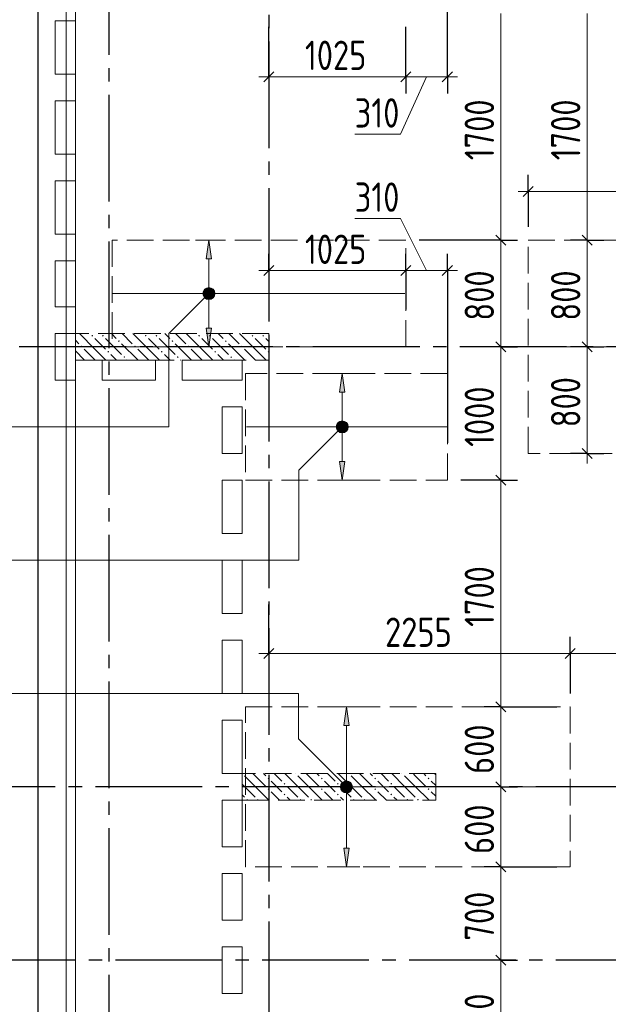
# Model space of a CAD drawing. Header units: millimetres. Extents: x 0 to 43617, y 0 to 59400.
# Tile 7 of 29: x 7257 to 11667, y 24199 to 31584. Entities that reach past the tile are written whole.
import ezdxf

# ---------------------------------------------------------------- set-up
doc = ezdxf.new("R2010")
doc.units = ezdxf.units.MM
doc.linetypes.add('______2', pattern=[270, 200, -70])
doc.linetypes.add('______5', pattern=[1100, 800, -100, 100, -100])
for name, color, linetype, lineweight in [('Standard', 7, 'Continuous', 25), ('ДОП Верх по У', 7, 'Continuous', 25), ('ЖБ Пилон', 180, 'Continuous', 25), ('Оси', 40, '______5', 18), ('Позиционная метка номер позиции', 7, 'Continuous', 13), ('Примечания', 7, 'Continuous', 25)]:
    doc.layers.add(name, color=color, linetype=linetype, lineweight=lineweight)
doc.layers.add('ЖБ Перекрытие верхний уровень', color=7, linetype='Continuous', lineweight=25, true_color=0xe0e0ff)
doc.styles.add('GOST 2.304-81', font='txt')

msp = doc.modelspace()

# ---------------------------------------------------------------- hatches: boundary and pattern name
at = {"layer": 'ДОП Верх по У', "linetype": 'Continuous', "lineweight": 13, "transparency": 33554687}
for points in [[(8694.7, 29790), (8674.7, 29930), (8654.7, 29790)], [(8637.2, 29530), (8712.2, 29530), (8707, 29548.8)], [(8637.2, 29530), (8707, 29548.8), (8642.5, 29548.8)], [(8642.5, 29548.8), (8707, 29548.8), (8693.5, 29562.3)], [(8642.5, 29548.8), (8693.5, 29562.3), (8656, 29562.3)], [(8656, 29562.3), (8693.5, 29562.3), (8674.7, 29567.5)], [(8642.5, 29511.3), (8712.2, 29530), (8637.2, 29530)], [(8642.5, 29511.3), (8707, 29511.3), (8712.2, 29530)], [(8656, 29497.8), (8707, 29511.3), (8642.5, 29511.3)], [(8656, 29497.8), (8693.5, 29497.8), (8707, 29511.3)], [(8693.5, 29497.8), (8656, 29497.8), (8674.7, 29492.5)], [(9694, 28790), (9674, 28930), (9654, 28790)], [(9636.5, 28530), (9711.5, 28530), (9706.2, 28548.8)], [(9636.5, 28530), (9706.2, 28548.8), (9641.7, 28548.8)], [(9641.7, 28511.3), (9711.5, 28530), (9636.5, 28530)], [(9641.7, 28548.8), (9706.2, 28548.8), (9692.7, 28562.3)], [(9641.7, 28548.8), (9692.7, 28562.3), (9655.2, 28562.3)], [(9641.7, 28511.3), (9706.2, 28511.3), (9711.5, 28530)], [(9655.2, 28497.8), (9706.2, 28511.3), (9641.7, 28511.3)], [(9655.2, 28562.3), (9692.7, 28562.3), (9674, 28567.5)], [(9655.2, 28497.8), (9692.7, 28497.8), (9706.2, 28511.3)], [(9692.7, 28497.8), (9655.2, 28497.8), (9674, 28492.5)], [(9725, 26290), (9705, 26430), (9685, 26290)], [(9667.5, 25830), (9742.5, 25830), (9737.2, 25848.8)], [(9667.5, 25830), (9737.2, 25848.8), (9672.7, 25848.8)], [(9672.7, 25848.8), (9737.2, 25848.8), (9723.7, 25862.3)], [(9672.7, 25848.8), (9723.7, 25862.3), (9686.2, 25862.3)], [(9686.2, 25862.3), (9723.7, 25862.3), (9705, 25867.5)], [(9672.7, 25811.3), (9742.5, 25830), (9667.5, 25830)], [(9672.7, 25811.3), (9737.2, 25811.3), (9742.5, 25830)], [(9686.2, 25797.8), (9737.2, 25811.3), (9672.7, 25811.3)], [(9686.2, 25797.8), (9723.7, 25797.8), (9737.2, 25811.3)], [(9723.7, 25797.8), (9686.2, 25797.8), (9705, 25792.5)]]:
    msp.add_hatch(color=7, dxfattribs=at).paths.add_polyline_path(points)
for points in [[(8694.7, 29270), (8674.7, 29130), (8654.7, 29270)], [(9694, 28270), (9674, 28130), (9654, 28270)], [(9725, 25370), (9705, 25230), (9685, 25370)]]:
    msp.add_hatch(color=7, dxfattribs=at).paths.add_polyline_path(points, flags=16)
at = {"layer": 'ЖБ Пилон', "linetype": 'Continuous', "lineweight": 18, "transparency": 33554687}
for points in [[(7794.5, 29213.1), (7801, 29219.6), (7807.5, 29213.1), (7801, 29206.6)], [(7874.5, 29213.1), (7881, 29219.6), (7887.5, 29213.1), (7881, 29206.6)], [(7994.5, 29173.1), (8001, 29179.6), (8007.5, 29173.1), (8001, 29166.6)], [(8194.5, 29213.1), (8201, 29219.6), (8207.5, 29213.1), (8201, 29206.6)], [(8274.5, 29213.1), (8281, 29219.6), (8287.5, 29213.1), (8281, 29206.6)], [(8394.5, 29173.1), (8401, 29179.6), (8407.5, 29173.1), (8401, 29166.6)], [(8594.5, 29213.1), (8601, 29219.6), (8607.5, 29213.1), (8601, 29206.6)], [(8674.5, 29213.1), (8681, 29219.6), (8687.5, 29213.1), (8681, 29206.6)], [(8794.5, 29173.1), (8801, 29179.6), (8807.5, 29173.1), (8801, 29166.6)], [(8994.5, 29213.1), (9001, 29219.6), (9007.5, 29213.1), (9001, 29206.6)], [(9074.5, 29213.1), (9081, 29219.6), (9087.5, 29213.1), (9081, 29206.6)], [(7714.5, 29133.1), (7721, 29139.6), (7727.5, 29133.1), (7721, 29126.6)], [(7914.5, 29093.1), (7921, 29099.6), (7927.5, 29093.1), (7921, 29086.6)], [(8114.5, 29133.1), (8121, 29139.6), (8127.5, 29133.1), (8121, 29126.6)], [(8314.5, 29093.1), (8321, 29099.6), (8327.5, 29093.1), (8321, 29086.6)], [(8514.5, 29133.1), (8521, 29139.6), (8527.5, 29133.1), (8521, 29126.6)], [(8714.5, 29093.1), (8721, 29099.6), (8727.5, 29093.1), (8721, 29086.6)], [(8914.5, 29133.1), (8921, 29139.6), (8927.5, 29133.1), (8921, 29126.6)], [(9114.5, 29093.1), (9121, 29099.6), (9124, 29096.6), (9124, 29089.7), (9121, 29086.6)], [(8034.5, 29053.1), (8041, 29059.6), (8047.4, 29053.1), (8041, 29046.6)], [(8434.5, 29053.1), (8441, 29059.6), (8447.4, 29053.1), (8441, 29046.6)], [(8834.5, 29053.1), (8841, 29059.6), (8847.4, 29053.1), (8841, 29046.6)], [(8924.3, 25930), (8924, 25929.7), (8924, 25930)], [(9324.3, 25930), (9321, 25926.6), (9317.6, 25930)], [(9724.3, 25930), (9721, 25926.6), (9717.6, 25930)], [(10124.3, 25930), (10121, 25926.6), (10117.6, 25930)], [(9114.5, 25893.1), (9121, 25899.6), (9127.5, 25893.1), (9121, 25886.6)], [(9234.5, 25853.1), (9241, 25859.6), (9247.4, 25853.1), (9241, 25846.6)], [(9514.5, 25893.1), (9521, 25899.6), (9527.5, 25893.1), (9521, 25886.6)], [(9634.5, 25853.1), (9641, 25859.6), (9647.4, 25853.1), (9641, 25846.6)], [(9914.5, 25893.1), (9921, 25899.6), (9927.5, 25893.1), (9921, 25886.6)], [(10034.5, 25853.1), (10041, 25859.6), (10047.4, 25853.1), (10041, 25846.6)], [(10314.5, 25893.1), (10321, 25899.6), (10327.5, 25893.1), (10321, 25886.6)], [(9114.5, 25813.1), (9121, 25819.6), (9127.5, 25813.1), (9121, 25806.6)], [(9234.5, 25773.1), (9241, 25779.6), (9247.4, 25773.1), (9241, 25766.6)], [(9514.5, 25813.1), (9521, 25819.6), (9527.5, 25813.1), (9521, 25806.6)], [(9634.5, 25773.1), (9641, 25779.6), (9647.4, 25773.1), (9641, 25766.6)], [(9914.5, 25813.1), (9921, 25819.6), (9927.5, 25813.1), (9921, 25806.6)], [(10034.5, 25773.1), (10041, 25779.6), (10047.4, 25773.1), (10041, 25766.6)], [(10314.5, 25813.1), (10321, 25819.6), (10327.5, 25813.1), (10321, 25806.6)], [(8954.5, 25733.1), (8960.9, 25739.6), (8967.4, 25733.1), (8964.3, 25730), (8957.6, 25730)], [(9034.5, 25733.1), (9041, 25739.6), (9047.4, 25733.1), (9044.3, 25730), (9037.6, 25730)], [(9354.5, 25733.1), (9360.9, 25739.6), (9367.4, 25733.1), (9364.3, 25730), (9357.6, 25730)], [(9434.5, 25733.1), (9441, 25739.6), (9447.4, 25733.1), (9444.3, 25730), (9437.6, 25730)], [(9754.5, 25733.1), (9760.9, 25739.6), (9767.4, 25733.1), (9764.3, 25730), (9757.6, 25730)], [(9834.5, 25733.1), (9841, 25739.6), (9847.4, 25733.1), (9844.3, 25730), (9837.6, 25730)], [(10154.5, 25733.1), (10160.9, 25739.6), (10167.4, 25733.1), (10164.3, 25730), (10157.6, 25730)], [(10234.5, 25733.1), (10241, 25739.6), (10247.4, 25733.1), (10244.3, 25730), (10237.6, 25730)]]:
    msp.add_hatch(color=7, dxfattribs=at).paths.add_polyline_path(points, flags=16)
at = {"layer": 'Позиционная метка номер позиции', "linetype": 'Continuous', "lineweight": 13, "transparency": 33554687}
for points in [[(8706.6, 29498.2), (8642.9, 29561.8), (8631.5, 29541.5)], [(8706.6, 29498.2), (8631.5, 29541.5), (8686.2, 29486.7)], [(8686.2, 29486.7), (8631.5, 29541.5), (8631.5, 29518.6)], [(8718, 29518.6), (8663.3, 29573.3), (8642.9, 29561.8)], [(8718, 29518.6), (8642.9, 29561.8), (8706.6, 29498.2)], [(8718, 29541.5), (8686.2, 29573.3), (8663.3, 29573.3)], [(8718, 29541.5), (8663.3, 29573.3), (8718, 29518.6)], [(8686.2, 29573.3), (8718, 29541.5), (8706.6, 29561.8)], [(8686.2, 29486.7), (8631.5, 29518.6), (8663.3, 29486.7)], [(8663.3, 29486.7), (8631.5, 29518.6), (8642.9, 29498.2)], [(9705.8, 28498.2), (9642.2, 28561.8), (9630.7, 28541.5)], [(9705.8, 28498.2), (9630.7, 28541.5), (9685.5, 28486.7)], [(9685.5, 28486.7), (9630.7, 28541.5), (9630.7, 28518.6)], [(9685.5, 28486.7), (9630.7, 28518.6), (9662.5, 28486.7)], [(9662.5, 28486.7), (9630.7, 28518.6), (9642.2, 28498.2)], [(9717.3, 28518.6), (9662.5, 28573.3), (9642.2, 28561.8)], [(9717.3, 28518.6), (9642.2, 28561.8), (9705.8, 28498.2)], [(9717.3, 28541.5), (9685.5, 28573.3), (9662.5, 28573.3)], [(9717.3, 28541.5), (9662.5, 28573.3), (9717.3, 28518.6)], [(9685.5, 28573.3), (9717.3, 28541.5), (9705.8, 28561.8)], [(9673.2, 25798.2), (9716.4, 25873.3), (9661.7, 25818.6)], [(9661.7, 25818.6), (9716.4, 25873.3), (9693.5, 25873.3)], [(9661.7, 25818.6), (9693.5, 25873.3), (9661.7, 25841.5)], [(9661.7, 25841.5), (9693.5, 25873.3), (9673.2, 25861.8)], [(9673.2, 25798.2), (9736.8, 25861.8), (9716.4, 25873.3)], [(9693.5, 25786.7), (9736.8, 25861.8), (9673.2, 25798.2)], [(9693.5, 25786.7), (9748.3, 25841.5), (9736.8, 25861.8)], [(9716.4, 25786.7), (9748.3, 25841.5), (9693.5, 25786.7)], [(9716.4, 25786.7), (9748.3, 25818.6), (9748.3, 25841.5)], [(9748.3, 25818.6), (9716.4, 25786.7), (9736.8, 25798.2)]]:
    msp.add_hatch(color=7, dxfattribs=at).paths.add_polyline_path(points)

# ---------------------------------------------------------------- linework, layer by layer
at = {"layer": 'Standard', "color": 7, "linetype": 'Continuous', "lineweight": 13, "transparency": 33554687}
for p, q in [((10861, 31630), (10861, 29930)), ((11507.6, 31630), (11507.6, 29930)), ((9124, 31156.2), (9049, 31156.2)), ((10305, 31156.2), (10111.1, 30724.4)), ((10149, 31156.2), (10461, 31156.2)), ((10461, 31156.2), (10536, 31156.2)), ((10111.1, 30724.4), (9767, 30724.4)), ((11066.5, 30294.5), (10991.5, 30294.5)), ((11066.5, 30294.5), (14624, 30294.5)), ((10111.1, 30093), (9767, 30093)), ((10305, 29701.8), (10111.1, 30093)), ((10861, 29930), (10861, 29130)), ((11507.6, 29930), (11507.6, 29130)), ((9124, 29701.8), (9049, 29701.8)), ((9124, 29701.8), (10149, 29701.8)), ((10149, 29701.8), (10461, 29701.8)), ((10461, 29701.8), (10536, 29701.8)), ((10861, 29130), (10861, 28130)), ((11507.6, 29130), (11507.6, 28330)), ((11507.6, 28330), (11507.6, 28255)), ((10861, 28130), (10861, 26430)), ((9124, 26830), (9049, 26830)), ((9124, 26830), (11381, 26830)), ((11381, 26830), (12468.9, 26830)), ((10861, 26430), (10861, 25830)), ((10861, 25830), (10861, 25230)), ((10861, 25230), (10861, 24530)), ((10861, 24530), (10861, 23670))]:
    msp.add_line(p, q, dxfattribs=at)
at = {"layer": 'Standard', "color": 251, "linetype": 'Continuous', "lineweight": -3, "true_color": 0x656565, "transparency": 33554687}
for p, q in [((9124, 31156.2), (9124, 31530)), ((10149, 31156.2), (10149, 31530)), ((9124, 31156.2), (9124, 31281.3)), ((10149, 31156.2), (10149, 31281.3)), ((10461, 31156.2), (10461, 31281.3)), ((9124, 31156.2), (9124, 31031.2)), ((10149, 31156.2), (10149, 31031.2)), ((10461, 31156.2), (10461, 31031.2)), ((11066.5, 30294.5), (11066.5, 30419.5)), ((11066.5, 30294.5), (11066.5, 30169.5)), ((11066.5, 30294.5), (11066.5, 30030)), ((10861, 29930), (10736, 29930)), ((10861, 29930), (10986, 29930)), ((11507.6, 29930), (11382.6, 29930)), ((11507.6, 29930), (11632.6, 29930)), ((11507.6, 29930), (11540.7, 29930)), ((9124, 29701.8), (9124, 29826.8)), ((10149, 29701.8), (10149, 29826.8)), ((10461, 29701.8), (10461, 29826.8)), ((9124, 29701.8), (9124, 29576.8)), ((9124, 29701.8), (9124, 29410)), ((10149, 29701.8), (10149, 29576.8)), ((10149, 29701.8), (10149, 29410)), ((10461, 29701.8), (10461, 29576.8)), ((10461, 29701.8), (10461, 28410)), ((10861, 29130), (10736, 29130)), ((10861, 29130), (10986, 29130)), ((10861, 29130), (10861, 29130)), ((11507.6, 29130), (11382.6, 29130)), ((11507.6, 29130), (11632.6, 29130)), ((11507.6, 29130), (11507.6, 29130)), ((11507.6, 28330), (11382.6, 28330)), ((11507.6, 28330), (11632.6, 28330)), ((11507.6, 28330), (11507.6, 28330)), ((10861, 28130), (10736, 28130)), ((10861, 28130), (10986, 28130)), ((9124, 26830), (9124, 27196.7)), ((9124, 26830), (9124, 26955)), ((11381, 26830), (11381, 26955)), ((9124, 26830), (9124, 26705)), ((11381, 26830), (11381, 26705)), ((11381, 26830), (11381, 26530)), ((10861, 26430), (10736, 26430)), ((10861, 26430), (10986, 26430)), ((10861, 26430), (11281, 26430)), ((10861, 25830), (10736, 25830)), ((10861, 25830), (10986, 25830)), ((10861, 25830), (10932.8, 25830)), ((10861, 25230), (10736, 25230)), ((10861, 25230), (10986, 25230)), ((10861, 25230), (11281, 25230)), ((10861, 24530), (10736, 24530)), ((10861, 24530), (10986, 24530)), ((10861, 24530), (10861, 24530))]:
    msp.add_line(p, q, dxfattribs=at)
at = {"layer": 'Standard', "color": 7, "linetype": 'Continuous', "lineweight": 25, "transparency": 33554687}
for p, q in [((9086.5, 31118.8), (9161.5, 31193.8)), ((10111.5, 31118.8), (10186.5, 31193.8)), ((10423.5, 31118.8), (10498.5, 31193.8)), ((11029, 30257), (11104, 30332)), ((10823.5, 29967.5), (10898.5, 29892.5)), ((11470.1, 29967.5), (11545.1, 29892.5)), ((9086.5, 29664.3), (9161.5, 29739.3)), ((10111.5, 29664.3), (10186.5, 29739.3)), ((10423.5, 29664.3), (10498.5, 29739.3)), ((10823.5, 29167.5), (10898.5, 29092.5)), ((11470.1, 29167.5), (11545.1, 29092.5)), ((11470.1, 28367.5), (11545.1, 28292.5)), ((10823.5, 28167.5), (10898.5, 28092.5)), ((9086.5, 26792.5), (9161.5, 26867.5)), ((11343.5, 26792.5), (11418.5, 26867.5)), ((10823.5, 26467.5), (10898.5, 26392.5)), ((10823.5, 25867.5), (10898.5, 25792.5)), ((10823.5, 25267.5), (10898.5, 25192.5)), ((10823.5, 24567.5), (10898.5, 24492.5))]:
    msp.add_line(p, q, dxfattribs=at)
msp.add_lwpolyline([(7394, 10100), (33074, 10100), (33074, 57220), (7394, 57220), (7394, 10100)], dxfattribs=at)
at = {"layer": 'Standard', "color": 7, "linetype": 'Continuous', "lineweight": 13, "transparency": 33554687}
for points in [[(7674, 10380), (33074, 10380), (33074, 57220), (7674, 57220), (7674, 10380)], [(9124, 31156.2), (9317.8, 31156.2), (9317.8, 31156.2), (10149, 31156.2)]]:
    msp.add_lwpolyline(points, dxfattribs=at)
at = {"layer": 'Standard', "color": 254, "linetype": 'Continuous', "lineweight": 13, "true_color": 0xc4c4ff, "transparency": 33554687}
msp.add_lwpolyline([(7606, 10312), (32674, 10312), (32674, 56820), (7606, 56820), (7606, 10312)], dxfattribs=at)
at = {"layer": 'Standard', "color": 251, "linetype": 'Continuous', "lineweight": -3, "true_color": 0x656565, "transparency": 33554687}
for points in [[(10461, 31156.2), (10461, 32124.4), (10461, 32124.4), (10461, 32530)], [(10861, 29930), (10844, 29930), (10844, 29930), (10844, 29930), (10844, 29930), (10844, 29930), (10844, 29930), (10844, 29930), (10844, 29930), (10844, 29930), (10844, 29930), (10844, 29930), (10844, 29930), (10844, 29930), (10844, 29930), (10844, 29930), (10844, 29930), (10249, 29930)], [(10861, 28130), (10844, 28130), (10844, 28130), (10844, 28130), (10844, 28130), (10844, 28130), (10844, 28130), (10844, 28130), (10844, 28130), (10844, 28130), (10844, 28130), (10844, 28130), (10844, 28130), (10561, 28130)]]:
    msp.add_lwpolyline(points, dxfattribs=at)
at = {"layer": 'ДОП Верх по У', "color": 251, "linetype": 'Continuous', "lineweight": 13, "true_color": 0x494949, "transparency": 33554687}
for p, q in [((8674.7, 29930), (8574.7, 29930)), ((8674.7, 29930), (8654.7, 29790)), ((8694.7, 29790), (8674.7, 29930)), ((8674.7, 29930), (8774.7, 29930)), ((8674.7, 29930), (8674.7, 29930)), ((8654.7, 29790), (8694.7, 29790)), ((8674.7, 29560), (8674.7, 29790)), ((8637.2, 29530), (8637.2, 29530)), ((8674.7, 29270), (8674.7, 29500)), ((8712.2, 29530), (8712.2, 29530)), ((8674.7, 29130), (8654.7, 29270)), ((8654.7, 29270), (8694.7, 29270)), ((8694.7, 29270), (8674.7, 29130)), ((8674.7, 29130), (8574.7, 29130)), ((8674.7, 29130), (8774.7, 29130)), ((8674.7, 29130), (8674.7, 29130)), ((9674, 28930), (9574, 28930)), ((9674, 28930), (9654, 28790)), ((9694, 28790), (9674, 28930)), ((9674, 28930), (9774, 28930)), ((9674, 28930), (9674, 28930)), ((9654, 28790), (9694, 28790)), ((9674, 28560), (9674, 28790)), ((9636.5, 28530), (9636.5, 28530)), ((9711.5, 28530), (9711.5, 28530)), ((9674, 28270), (9674, 28500)), ((9674, 28130), (9654, 28270)), ((9654, 28270), (9694, 28270)), ((9694, 28270), (9674, 28130)), ((9674, 28130), (9574, 28130)), ((9674, 28130), (9774, 28130)), ((9674, 28130), (9674, 28130)), ((9705, 26430), (9605, 26430)), ((9705, 26430), (9685, 26290)), ((9725, 26290), (9705, 26430)), ((9705, 26430), (9805, 26430)), ((9705, 26430), (9705, 26430)), ((9685, 26290), (9725, 26290)), ((9705, 25860), (9705, 26290)), ((9667.5, 25830), (9667.5, 25830)), ((9705, 25370), (9705, 25800)), ((9742.5, 25830), (9742.5, 25830)), ((9705, 25230), (9685, 25370)), ((9685, 25370), (9725, 25370)), ((9725, 25370), (9705, 25230)), ((9705, 25230), (9605, 25230)), ((9705, 25230), (9805, 25230)), ((9705, 25230), (9705, 25230))]:
    msp.add_line(p, q, dxfattribs=at)
at = {"layer": 'ДОП Верх по У', "color": 7, "linetype": 'Continuous', "lineweight": 18, "transparency": 33554687}
for p, q in [((10142, 29530), (7956, 29530)), ((11072.5, 29130), (14660.5, 29130)), ((10456, 28530), (8956, 28530)), ((11375, 25830), (8955, 25830))]:
    msp.add_line(p, q, dxfattribs=at)
at = {"layer": 'ДОП Верх по У', "color": 251, "linetype": 'Continuous', "lineweight": 13, "true_color": 0x494949, "transparency": 33554687}
for centre in [(8674.7, 29530), (9674, 28530), (9705, 25830)]:
    msp.add_circle(centre, 37.5, dxfattribs=at)
at = {"layer": 'ЖБ Перекрытие верхний уровень', "color": 7, "linetype": 'Continuous', "lineweight": 18, "transparency": 33554687}
for p, q in [((7394, 57220), (7394, 28680)), ((7524, 31175), (7524, 31575)), ((7524, 31575), (7674, 31575)), ((7674, 31575), (7674, 31175)), ((7674, 31175), (7524, 31175)), ((7524, 30975), (7674, 30975)), ((7524, 30575), (7524, 30975)), ((7674, 30975), (7674, 30575)), ((7674, 30575), (7524, 30575)), ((7524, 29975), (7524, 30375)), ((7524, 30375), (7674, 30375)), ((7674, 30375), (7674, 29975)), ((7674, 29975), (7524, 29975)), ((7524, 29430), (7524, 29775)), ((7524, 29775), (7674, 29775)), ((7674, 29775), (7674, 29430)), ((7674, 29430), (7524, 29430)), ((7524, 29230), (7674, 29230)), ((7524, 28880), (7524, 29230)), ((7674, 29230), (7674, 28880)), ((7874, 28880), (7874, 29030)), ((7874, 29030), (8274, 29030)), ((8274, 29030), (8274, 28880)), ((8474, 29030), (8924, 29030)), ((8474, 28880), (8474, 29030)), ((8924, 29030), (8924, 28880)), ((7674, 28880), (7524, 28880)), ((8274, 28880), (7874, 28880)), ((8924, 28880), (8474, 28880)), ((7394, 28680), (7394, 20799.6)), ((8774, 28680), (8924, 28680)), ((8774, 28330), (8774, 28680)), ((8924, 28680), (8924, 28330)), ((8924, 28330), (8774, 28330)), ((8774, 27730), (8774, 28130)), ((8774, 28130), (8924, 28130)), ((8924, 28130), (8924, 27730)), ((8924, 27730), (8774, 27730)), ((8774, 27130), (8774, 27530)), ((8774, 27530), (8924, 27530)), ((8924, 27530), (8924, 27130)), ((8924, 27130), (8774, 27130)), ((8774, 26530), (8774, 26930)), ((8774, 26930), (8924, 26930)), ((8924, 26930), (8924, 26530)), ((8924, 26530), (8774, 26530)), ((8774, 25930), (8774, 26330)), ((8774, 26330), (8924, 26330)), ((8924, 26330), (8924, 25930)), ((8924, 25930), (8774, 25930)), ((8774, 25730), (8924, 25730)), ((8774, 25380), (8774, 25730)), ((8924, 25730), (8924, 25380)), ((8924, 25380), (8774, 25380)), ((8774, 24830), (8774, 25180)), ((8774, 25180), (8924, 25180)), ((8924, 25180), (8924, 24830)), ((8924, 24830), (8774, 24830)), ((8774, 24280), (8774, 24630)), ((8774, 24630), (8924, 24630)), ((8924, 24630), (8924, 24280)), ((8924, 24280), (8774, 24280))]:
    msp.add_line(p, q, dxfattribs=at)
at = {"layer": 'ЖБ Пилон', "color": 253, "linetype": '______2', "lineweight": 13, "true_color": 0xa0a0a0, "transparency": 33554687}
for p, q in [((9124, 29230), (7674, 29230)), ((7674, 29230), (7674, 29030)), ((9124, 29030), (9124, 29230)), ((7674, 29030), (9124, 29030)), ((10374, 25930), (8924, 25930)), ((8924, 25930), (8924, 25730)), ((10374, 25730), (10374, 25930)), ((8924, 25730), (10374, 25730))]:
    msp.add_line(p, q, dxfattribs=at)
at = {"layer": 'ЖБ Пилон', "color": 9, "linetype": 'Continuous', "lineweight": 18, "true_color": 0xc7c7c7, "transparency": 33554687}
for p, q in [((7674, 29180.1), (7701, 29153.1)), ((7821, 29113.1), (7704.1, 29230)), ((7821, 29193.1), (7901, 29113.1)), ((7901, 29193.1), (8021, 29073.1)), ((7944.1, 29230), (7981, 29193.1)), ((8024.1, 29230), (8101, 29153.1)), ((8221, 29113.1), (8104.1, 29230)), ((8221, 29193.1), (8301, 29113.1)), ((8301, 29193.1), (8421, 29073.1)), ((8344.1, 29230), (8381, 29193.1)), ((8424.1, 29230), (8501, 29153.1)), ((8621, 29113.1), (8504.1, 29230)), ((8621, 29193.1), (8701, 29113.1)), ((8701, 29193.1), (8821, 29073.1)), ((8744.1, 29230), (8781, 29193.1)), ((8824.1, 29230), (8901, 29153.1)), ((9021, 29113.1), (8904.1, 29230)), ((9021, 29193.1), (9101, 29113.1)), ((9101, 29193.1), (9124, 29170.1)), ((7741, 29033.1), (7674, 29100.1)), ((7741, 29113.1), (7821, 29033.1)), ((7821, 29113.1), (7901, 29033.1)), ((8141, 29033.1), (8021, 29153.1)), ((8141, 29113.1), (8221, 29033.1)), ((8221, 29113.1), (8301, 29033.1)), ((8541, 29033.1), (8421, 29153.1)), ((8541, 29113.1), (8621, 29033.1)), ((8621, 29113.1), (8701, 29033.1)), ((8941, 29033.1), (8821, 29153.1)), ((8941, 29113.1), (9021, 29033.1)), ((9021, 29113.1), (9101, 29033.1)), ((7741, 29033.1), (7744.1, 29030)), ((7821, 29033.1), (7824.1, 29030)), ((7981, 29033.1), (7941, 29073.1)), ((7984.1, 29030), (7981, 29033.1)), ((8060.9, 29033.1), (8064.1, 29030)), ((8141, 29033.1), (8144.1, 29030)), ((8221, 29033.1), (8224.1, 29030)), ((8381, 29033.1), (8341, 29073.1)), ((8384.1, 29030), (8381, 29033.1)), ((8460.9, 29033.1), (8464.1, 29030)), ((8541, 29033.1), (8544.1, 29030)), ((8621, 29033.1), (8624.1, 29030)), ((8781, 29033.1), (8741, 29073.1)), ((8784.1, 29030), (8781, 29033.1)), ((8860.9, 29033.1), (8864.1, 29030)), ((8941, 29033.1), (8944.1, 29030)), ((9021, 29033.1), (9024.1, 29030)), ((9021, 25913.1), (9004.1, 25930)), ((9084.1, 25930), (9101, 25913.1)), ((9164.1, 25930), (9221, 25873.1)), ((9341, 25833.1), (9244.1, 25930)), ((9421, 25913.1), (9404.1, 25930)), ((9484.1, 25930), (9501, 25913.1)), ((9564.1, 25930), (9621, 25873.1)), ((9741, 25833.1), (9644.1, 25930)), ((9821, 25913.1), (9804.1, 25930)), ((9884.1, 25930), (9901, 25913.1)), ((9964.1, 25930), (10021, 25873.1)), ((10141, 25833.1), (10044.1, 25930)), ((10221, 25913.1), (10204.1, 25930)), ((10284.1, 25930), (10301, 25913.1)), ((10364.1, 25930), (10374, 25920.1)), ((8941, 25833.1), (8924, 25850.1)), ((8941, 25913.1), (9021, 25833.1)), ((9021, 25913.1), (9101, 25833.1)), ((9181, 25833.1), (9141, 25873.1)), ((9341, 25913.1), (9421, 25833.1)), ((9421, 25913.1), (9501, 25833.1)), ((9581, 25833.1), (9541, 25873.1)), ((9741, 25913.1), (9821, 25833.1)), ((9821, 25913.1), (9901, 25833.1)), ((9981, 25833.1), (9941, 25873.1)), ((10141, 25913.1), (10221, 25833.1)), ((10221, 25913.1), (10301, 25833.1)), ((10374, 25840.1), (10341, 25873.1)), ((8941, 25833.1), (9021, 25753.1)), ((9021, 25833.1), (9124.1, 25730)), ((9141, 25793.1), (9204.1, 25730)), ((9221, 25793.1), (9181, 25833.1)), ((9260.9, 25833.1), (9341, 25753.1)), ((9341, 25833.1), (9421, 25753.1)), ((9421, 25833.1), (9524.1, 25730)), ((9541, 25793.1), (9604.1, 25730)), ((9621, 25793.1), (9581, 25833.1)), ((9660.9, 25833.1), (9741, 25753.1)), ((9741, 25833.1), (9821, 25753.1)), ((9821, 25833.1), (9924.1, 25730)), ((9941, 25793.1), (10004.1, 25730)), ((10021, 25793.1), (9981, 25833.1)), ((10060.9, 25833.1), (10141, 25753.1)), ((10141, 25833.1), (10221, 25753.1)), ((10221, 25833.1), (10324.1, 25730)), ((10341, 25793.1), (10374, 25760.1)), ((8924, 25770.1), (8941, 25753.1)), ((9260.9, 25753.1), (9284.1, 25730)), ((9660.9, 25753.1), (9684.1, 25730)), ((10060.9, 25753.1), (10084.1, 25730))]:
    msp.add_line(p, q, dxfattribs=at)
at = {"layer": 'Оси', "color": 8, "linetype": '______5', "lineweight": -3, "transparency": 33554687}
for p, q in [((9124, 57820), (9124, 7100)), ((7924, 57420), (7924, 7100)), ((22354, 29130), (3600, 29130)), ((29524, 25830), (3600, 25830)), ((34074, 24530), (3600, 24530)), ((34074, 24530), (3600, 24530))]:
    msp.add_line(p, q, dxfattribs=at)
at = {"layer": 'Позиционная метка номер позиции', "color": 7, "linetype": 'Continuous', "lineweight": 13, "transparency": 33554687}
for p, q in [((8642.9, 29561.8), (8642.9, 29561.8)), ((8706.6, 29561.8), (8706.6, 29561.8)), ((8642.9, 29498.2), (8642.9, 29498.2)), ((8706.6, 29498.2), (8706.6, 29498.2)), ((9642.2, 28561.8), (9642.2, 28561.8)), ((9705.8, 28561.8), (9705.8, 28561.8)), ((9642.2, 28498.2), (9642.2, 28498.2)), ((9705.8, 28498.2), (9705.8, 28498.2)), ((9673.2, 25861.8), (9673.2, 25861.8)), ((9736.8, 25861.8), (9736.8, 25861.8)), ((9673.2, 25798.2), (9673.2, 25798.2)), ((9736.8, 25798.2), (9736.8, 25798.2))]:
    msp.add_line(p, q, dxfattribs=at)
for points in [[(8674.7, 29530), (8374.7, 29230), (8374.7, 28530), (4920.5, 28530)], [(9674, 28530), (9348.7, 28204.8), (9348.7, 27530), (4920.5, 27530)], [(9705, 25830), (9345.8, 26189.2), (9345.8, 26530), (4920.5, 26530)]]:
    msp.add_lwpolyline(points, dxfattribs=at)
for centre in [(8674.7, 29530), (9674, 28530), (9705, 25830)]:
    msp.add_circle(centre, 45, dxfattribs=at)
at = {"layer": 'Примечания', "color": 7, "linetype": '______2', "lineweight": 18, "transparency": 33554687}
for p, q in [((10149, 29930), (7949, 29930)), ((7949, 29930), (7949, 29130)), ((10149, 29130), (10149, 29930)), ((11066.5, 29930), (14666.5, 29930)), ((11066.5, 28330), (11066.5, 29930)), ((7949, 29130), (10149, 29130)), ((10461, 28930), (8949, 28930)), ((8949, 28930), (8949, 28130)), ((10461, 28130), (10461, 28930)), ((14666.5, 28330), (11066.5, 28330)), ((8949, 28130), (10461, 28130)), ((8949, 26430), (11381, 26430)), ((8949, 25230), (8949, 26430)), ((11381, 26430), (11381, 25230)), ((11381, 25230), (8949, 25230))]:
    msp.add_line(p, q, dxfattribs=at)

# ---------------------------------------------------------------- texts
at = {"layer": 'Standard', "color": 7, "linetype": 'Continuous', "lineweight": 25, "transparency": 33554687, "char_height": 220, "attachment_point": 7, "style": 'GOST 2.304-81'}
for s, insert, width in [('1025', (9394.2, 31206.3), 610.159), ('310', (9767, 30774.4), 469.503), ('310', (9767, 30143), 469.503), ('1025', (9394.2, 29751.8), 610.159), ('2255', (9994.5, 26880), 641.476)]:
    msp.add_mtext(s, dxfattribs=dict(at, insert=insert, width=width))
at = {"layer": 'Standard', "color": 7, "linetype": 'Continuous', "lineweight": 25, "transparency": 33554687, "char_height": 220, "attachment_point": 7, "rotation": 90, "style": 'GOST 2.304-81'}
for s, insert, width in [('1700', (10811, 30529.8), 625.741), ('1700', (11457.5, 30529.8), 625.741), ('800', (10811, 29326.7), 531.967), ('800', (11457.6, 29326.7), 531.967), ('1000', (10811, 28379.8), 625.741), ('800', (11457.6, 28526.7), 531.967), ('1700', (10811, 27029.8), 625.741), ('600', (10811, 25926.7), 531.967), ('600', (10811, 25326.7), 531.967), ('700', (10811, 24676.7), 531.979), ('860', (10811, 23896.7), 531.979)]:
    msp.add_mtext(s, dxfattribs=dict(at, insert=insert, width=width))

doc.saveas('drawing.dxf')
